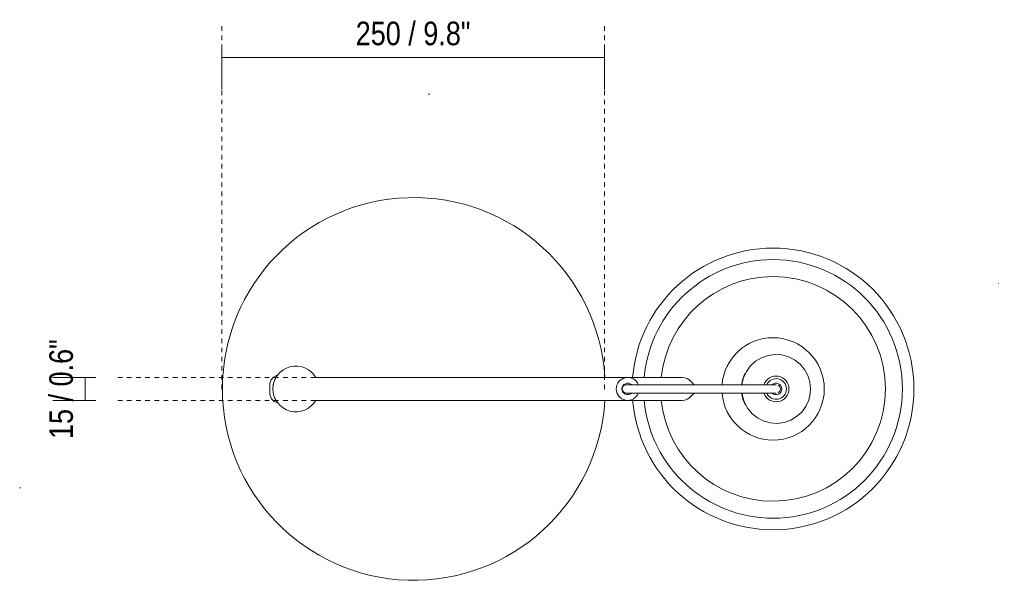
# Model space of a CAD drawing. Header units: millimetres. Extents: x -3682 to -1665, y -1353 to 6931.
# Tile 2 of 2: x -2876 to -2233, y 6563 to 6931. Entities that reach past the tile are written whole.
import ezdxf

# ---------------------------------------------------------------- set-up
doc = ezdxf.new("R2010")
doc.units = ezdxf.units.MM
doc.linetypes.add('Dash', pattern=[6, 3, -3])
doc.linetypes.add('Punto', pattern=[4.7625, 0, -4.7625])
for name, color, linetype, lineweight in [('Cotas', 7, 'Continuous', 9), ('Cotas-7', 7, 'Continuous', 9), ('Lighthing Fixture Detail Wide Black', 7, 'Continuous', 20), ('Luminarias', 7, 'Continuous', 20)]:
    doc.layers.add(name, color=color, linetype=linetype, lineweight=lineweight)
doc.layers.add('Lighthing Fixture Dim Grey Dash', color=7, linetype='Dash', lineweight=9, true_color=0xd2d2d2)
doc.layers.add('Ligthing Fixture ADD', color=7, linetype='Punto', lineweight=9, true_color=0xffffff)
doc.styles.add('Arial Narrow', font='ARIALN.TTF', dxfattribs={"height": 15.4})
doc.dimstyles.new('FARO_-_2_2mm_Arial_Narrow_mm_Inch_Right', dxfattribs={"dimscale": 304.8, "dimtxt": 15.760837, "dimasz": 0, "dimexe": 0.068898, "dimexo": 0.0625, "dimgap": 0.011483, "dimtad": 1, "dimdec": 0, "dimzin": 0, "dimdsep": 46, "dimtxsty": 'Arial Narrow', "dimblk1": 'NONE', "dimblk2": 'NONE', "dimsah": 1, "dimcen": 0.09, "dimadec": 0, "dimazin": 0, "dimtfac": 1, "dimtdec": 4, "dimtix": 1, "dimtmove": 0, "dimatfit": 3, "dimfxl": 0.022966, "dimfxlon": 1, "dimtvp": 1, "dimtolj": 1, "dimtzin": 0, "dimarcsym": 2})

# ---------------------------------------------------------------- blocks, each defined once
blk = doc.blocks.new('20337-116 - 20337-116 TATAWIN White table lamp-483747-Planta_PDF')
at = {"layer": 'Luminarias'}
for p, q in [((0, 94.01), (-3.75, 94.01)), ((3.75, 94.01), (0, 94.01)), ((-7.5, 64.01), (-7.5, -170)), ((7.5, -170), (7.5, 64.01)), ((-7.5, -170), (-7.5, -175)), ((7.5, -175), (7.5, -170)), ((-2.75, -236.65), (-2.73, -236.35)), ((2.73, -236.35), (2.75, -236.65))]:
    blk.add_line(p, q, dxfattribs=at)
at = {"layer": 'Luminarias', "flags": 128}
for points in [[(-8.99, 89.02), (-8.11, 91.21), (-6.48, 92.92), (-4.33, 93.9), (-3.75, 94.01)], [(3.75, 94.01), (5.98, 93.24), (7.77, 91.69), (8.85, 89.59), (8.99, 89.02)], [(-2.75, -138.9), (-2.54, -137.85), (-1.95, -136.97), (-1.07, -136.38), (-0.02, -136.16), (1.02, -136.36), (1.75, -136.79), (2.18, -137.23), (2.62, -138.06), (2.75, -138.9)], [(-2.75, -236.65), (-2.75, -236.36), (-2.75, -235.55), (-2.75, -234.27), (-2.75, -232.56), (-2.75, -230.46), (-2.75, -228), (-2.75, -225.23), (-2.75, -222.2), (-2.75, -218.95), (-2.75, -215.51), (-2.75, -211.93), (-2.75, -208.26), (-2.75, -204.53), (-2.75, -200.78), (-2.75, -197.05), (-2.75, -193.38), (-2.75, -189.81), (-2.75, -186.35), (-2.75, -183.01), (-2.75, -179.78), (-2.75, -176.67), (-2.75, -173.66), (-2.75, -170.76), (-2.75, -167.97), (-2.75, -165.28), (-2.75, -162.7), (-2.75, -160.23), (-2.75, -157.87), (-2.75, -155.61), (-2.75, -153.46), (-2.75, -151.41), (-2.75, -149.47), (-2.75, -147.65), (-2.75, -145.95), (-2.75, -144.4), (-2.75, -143), (-2.75, -141.78), (-2.75, -140.76), (-2.75, -139.94), (-2.75, -139.35), (-2.75, -139), (-2.75, -138.92), (-2.75, -139.1), (-2.75, -139.35)], [(-2.75, -139.58), (-2.75, -139.1), (-2.75, -138.92), (-2.75, -139), (-2.75, -139.35), (-2.75, -139.94), (-2.75, -140.76), (-2.75, -141.78), (-2.75, -143), (-2.75, -144.4), (-2.75, -145.95), (-2.75, -147.65), (-2.75, -149.47), (-2.75, -151.41), (-2.75, -153.46), (-2.75, -155.61), (-2.75, -157.87), (-2.75, -160.23), (-2.75, -162.7), (-2.75, -165.28), (-2.75, -167.97), (-2.75, -170.76), (-2.75, -173.66), (-2.75, -176.67), (-2.75, -179.79), (-2.75, -183.02), (-2.75, -186.36), (-2.75, -189.81), (-2.75, -193.38), (-2.75, -197.04), (-2.75, -200.76), (-2.75, -204.52), (-2.75, -208.25), (-2.75, -211.93), (-2.75, -215.51), (-2.75, -218.95), (-2.75, -222.21), (-2.75, -225.24), (-2.75, -228), (-2.75, -230.46), (-2.75, -232.56), (-2.75, -234.27), (-2.75, -235.55), (-2.75, -236.36), (-2.75, -236.65)], [(2.75, -139.35), (2.75, -139.1), (2.75, -138.92), (2.75, -139), (2.75, -139.35), (2.75, -139.94), (2.75, -140.76), (2.75, -141.78), (2.75, -143), (2.75, -144.4), (2.75, -145.95), (2.75, -147.65), (2.75, -149.47), (2.75, -151.41), (2.75, -153.46), (2.75, -155.61), (2.75, -157.87), (2.75, -160.23), (2.75, -162.7), (2.75, -165.28), (2.75, -167.97), (2.75, -170.76), (2.75, -173.66), (2.75, -176.67), (2.75, -179.78), (2.75, -183.01), (2.75, -186.35), (2.75, -189.81), (2.75, -193.38), (2.75, -197.05), (2.75, -200.78), (2.75, -204.53), (2.75, -208.26), (2.75, -211.93), (2.75, -215.51), (2.75, -218.95), (2.75, -222.2), (2.75, -225.23), (2.75, -228), (2.75, -230.46), (2.75, -232.56), (2.75, -234.27), (2.75, -235.55), (2.75, -236.36), (2.75, -236.65)], [(2.75, -236.65), (2.75, -236.36), (2.75, -235.55), (2.75, -234.27), (2.75, -232.56), (2.75, -230.46), (2.75, -228), (2.75, -225.24), (2.75, -222.21), (2.75, -218.95), (2.75, -215.51), (2.75, -211.93), (2.75, -208.25), (2.75, -204.52), (2.75, -200.76), (2.75, -197.04), (2.75, -193.38), (2.75, -189.81), (2.75, -186.36), (2.75, -183.02), (2.75, -179.79), (2.75, -176.67), (2.75, -173.66), (2.75, -170.76), (2.75, -167.97), (2.75, -165.28), (2.75, -162.7), (2.75, -160.23), (2.75, -157.87), (2.75, -155.61), (2.75, -153.46), (2.75, -151.41), (2.75, -149.47), (2.75, -147.65), (2.75, -145.95), (2.75, -144.4), (2.75, -143), (2.75, -141.78), (2.75, -140.76), (2.75, -139.94), (2.75, -139.35), (2.75, -139), (2.75, -138.92), (2.75, -139.1), (2.75, -139.58)], [(-2.75, -214.43), (-4.48, -214.6), (-8.79, -215.94), (-12.74, -218.1), (-16.18, -221.01), (-18.97, -224.55), (-21, -228.57), (-22.19, -232.92), (-22.49, -237.42), (-21.88, -241.88), (-20.4, -246.14), (-18.1, -250.02), (-15.07, -253.35), (-11.44, -256.02), (-7.35, -257.92), (-2.97, -258.95), (0, -259.15)], [(0, -259.15), (4.48, -258.7), (8.79, -257.36), (12.74, -255.2), (16.18, -252.29), (18.97, -248.75), (21, -244.73), (22.19, -240.38), (22.49, -235.88), (21.88, -231.42), (20.4, -227.16), (18.1, -223.28), (15.07, -219.94), (11.44, -217.28), (7.35, -215.38), (2.97, -214.35), (2.75, -214.33)], [(2.38, -238.02), (1.94, -238.59), (1.37, -239.03), (0.71, -239.31), (0, -239.4), (-0.71, -239.31), (-1.37, -239.03), (-1.94, -238.59), (-2.38, -238.02)]]:
    blk.add_lwpolyline(points, dxfattribs=at)
at = {"layer": 'Luminarias'}
for centre, radius, start, end in [((0, 0), 125, 90, 266.55789), ((0, 0), 125, 273.44211, 90), ((0, 77), 15, 90, 240), ((0, 77), 15, 300, 90), ((0, -139.68), 7.5, 90, 248.29253), ((0, -139.68), 7.5, 291.70747, 90), ((0, -139.68), 3.75, 90, 222.27781), ((0, -139.68), 3.75, 317.72219, 90), ((0.02, -234.65), 92.01, 94.68744, 180), ((0.02, -234.65), 92.01, 360, 85.33448), ((0.02, -234.65), 84.46, 95.10723, 180), ((0.02, -234.65), 84.46, 360, 84.91683), ((0.02, -234.65), 73.38, 95.88168, 180), ((0.02, -234.65), 73.38, 360, 84.14608), ((0.02, -234.65), 33.45, 94.7544, 180), ((0.02, -234.65), 33.45, 0, 85.33397), ((0.02, -234.65), 20.82, 97.64805, 119.52448), ((0.02, -234.65), 20.82, 60.5891, 82.44909), ((0.02, -234.65), 20.82, 53.39592, 54), ((0, -236.65), 8.4, 109.2644, 270), ((0, -236.65), 6.75, 114.31483, 270), ((0, -236.65), 8.4, 270, 70.7356), ((0, -236.65), 6.75, 270, 65.70931), ((0.02, -234.65), 92.01, 180, 360), ((0.02, -234.65), 84.46, 180, 360), ((0.02, -234.65), 73.38, 180, 360), ((0.02, -234.65), 33.45, 180, 360), ((0, -236.65), 3.75, 137.74739, 270), ((0, -236.65), 3.75, 270, 42.25261)]:
    blk.add_arc(centre, radius, start, end, dxfattribs=at)
for points, knots in [([(-4.36, 91.35), (-4.59, 91.28), (-5.03, 91.14), (-5.65, 90.9), (-6.23, 90.65), (-6.78, 90.38), (-7.29, 90.12), (-7.72, 89.87), (-8.09, 89.64), (-8.52, 89.35), (-8.75, 89.18), (-8.84, 89.12)], [0.1666667, 0.1666667, 0.1666667, 0.1666667, 0.1944444, 0.2222222, 0.25, 0.2777778, 0.3055556, 0.3333333, 0.3611111, 0.3888889, 0.4444444, 0.4444444, 0.4444444, 0.4444444]), ([(0, 92), (-1.03, 92), (-2.26, 91.87), (-3.44, 91.6), (-3.67, 91.54)], [0, 0, 0, 0, 0.1111111, 0.1388889, 0.1388889, 0.1388889, 0.1388889]), ([(8.84, 89.12), (8.8, 89.15), (8.66, 89.25), (8.34, 89.47), (7.98, 89.7), (7.66, 89.9), (7.3, 90.1), (6.79, 90.38), (6.2, 90.66), (5.72, 90.87), (5.2, 91.07), (4.78, 91.22), (4.48, 91.31)], [0.5555556, 0.5555556, 0.5555556, 0.5555556, 0.5833333, 0.6180556, 0.6527778, 0.6701389, 0.6875, 0.7222222, 0.7569444, 0.7743056, 0.7916667, 0.8284994, 0.8284994, 0.8284994, 0.8284994])]:
    blk.add_open_spline(points, degree=3, knots=knots, dxfattribs=at)
for points in [[(3.67, 91.54), (2.5, 91.84), (1.28, 92), (0, 92)], [(-7.5, -175), (-7.18, -181.01), (-3.7, -181.18), (-2.74, -183.3)], [(2.74, -183.3), (3.7, -181.18), (7.18, -181.01), (7.5, -175)]]:
    blk.add_open_spline(points, degree=3, dxfattribs=at)
blk = doc.blocks.new('DIMBLOCK7-Planta_PDF')
at = {"layer": 'Cotas-7', "color": 251, "true_color": 0x5b5b5b}
for p, q in [((-2744.05, 6906.03), (-2744.05, 6913.03)), ((-2494.18, 6906.03), (-2494.18, 6913.03)), ((-2494.18, 6906.03), (-2744.05, 6906.03)), ((-2744.05, 6906.03), (-2744.05, 6885.03)), ((-2494.18, 6906.03), (-2494.18, 6885.03))]:
    blk.add_line(p, q, dxfattribs=at)
at = {"layer": 'Cotas-7', "color": 0, "insert": (-2656.64, 6929.43), "char_height": 15.4, "width": 90.0619, "attachment_point": 1, "line_spacing_factor": 0.974696, "style": 'Arial Narrow'}
blk.add_mtext('250 / 9.8"', dxfattribs=at)
blk = doc.blocks.new('_None')
blk = doc.blocks.new('DIMBLOCK8-Planta_PDF')
at = {"layer": 'Cotas-7', "color": 251, "true_color": 0x5b5b5b}
for p, q in [((-2833.35, 6696.94), (-2854.35, 6696.94)), ((-2833.35, 6696.94), (-2833.35, 6681.94)), ((-2833.35, 6696.94), (-2826.35, 6696.94)), ((-2833.35, 6681.94), (-2854.35, 6681.94)), ((-2833.35, 6681.94), (-2826.35, 6681.94))]:
    blk.add_line(p, q, dxfattribs=at)
at = {"layer": 'Cotas-7', "color": 0, "insert": (-2856.75, 6656.79), "char_height": 15.4, "width": 78.3539, "attachment_point": 1, "rotation": 90, "line_spacing_factor": 0.974696, "style": 'Arial Narrow'}
blk.add_mtext('15 / 0.6"', dxfattribs=at)

msp = doc.modelspace()

# ---------------------------------------------------------------- linework, layer by layer
at = {"layer": 'Lighthing Fixture Detail Wide Black'}
for p, q in [((-2608.21, 6881.98), (-2609.05, 6881.98)), ((-2876.1, 6624.79), (-2875.29, 6624.79))]:
    msp.add_line(p, q, dxfattribs=at)
at = {"layer": 'Lighthing Fixture Dim Grey Dash'}
for p, q in [((-2744.05, 6689.44), (-2744.05, 6929.53)), ((-2494.18, 6689.44), (-2494.18, 6929.53)), ((-2494.18, 6689.44), (-2494.18, 6929.53)), ((-2683.06, 6696.94), (-2813.51, 6696.94)), ((-2683.06, 6681.94), (-2813.51, 6681.94))]:
    msp.add_line(p, q, dxfattribs=at)
at = {"layer": 'Ligthing Fixture ADD'}
msp.add_line((-2237, 6758.41), (-2233.04, 6758.41), dxfattribs=at)

# ---------------------------------------------------------------- block references
at = {"layer": 'Luminarias', "rotation": 89.99999999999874}
msp.add_blockref('20337-116 - 20337-116 TATAWIN White table lamp-483747-Planta_PDF', (-2618.71, 6689.48), dxfattribs=at)

# ---------------------------------------------------------------- dimensions: what is measured, and where the dimension line sits
at = {"layer": 'Cotas', "color": 251, "true_color": 0x5b5b5b}
dim = msp.add_linear_dim(base=(-2744.05, 6906.03), p1=(-2494.18, 6913.03), p2=(-2744.05, 6913.03), dimstyle='FARO_-_2_2mm_Arial_Narrow_mm_Inch_Right', override={"dimpost": '<>', "dimfxl": 249.871335}, dxfattribs=at)
dim.commit()
dim.dimension.update_dxf_attribs({"geometry": 'DIMBLOCK7-Planta_PDF', "text_midpoint": (-2619.12, 6919.5)})
dim = msp.add_linear_dim(base=(-2833.35, 6681.94), p1=(-2826.35, 6696.94), p2=(-2826.35, 6681.94), angle=90, dimstyle='FARO_-_2_2mm_Arial_Narrow_mm_Inch_Right', override={"dimpost": '<>', "dimfxl": 15}, dxfattribs=at)
dim.commit()
dim.dimension.update_dxf_attribs({"geometry": 'DIMBLOCK8-Planta_PDF', "text_midpoint": (-2846.82, 6689.44)})

doc.saveas('drawing.dxf')
